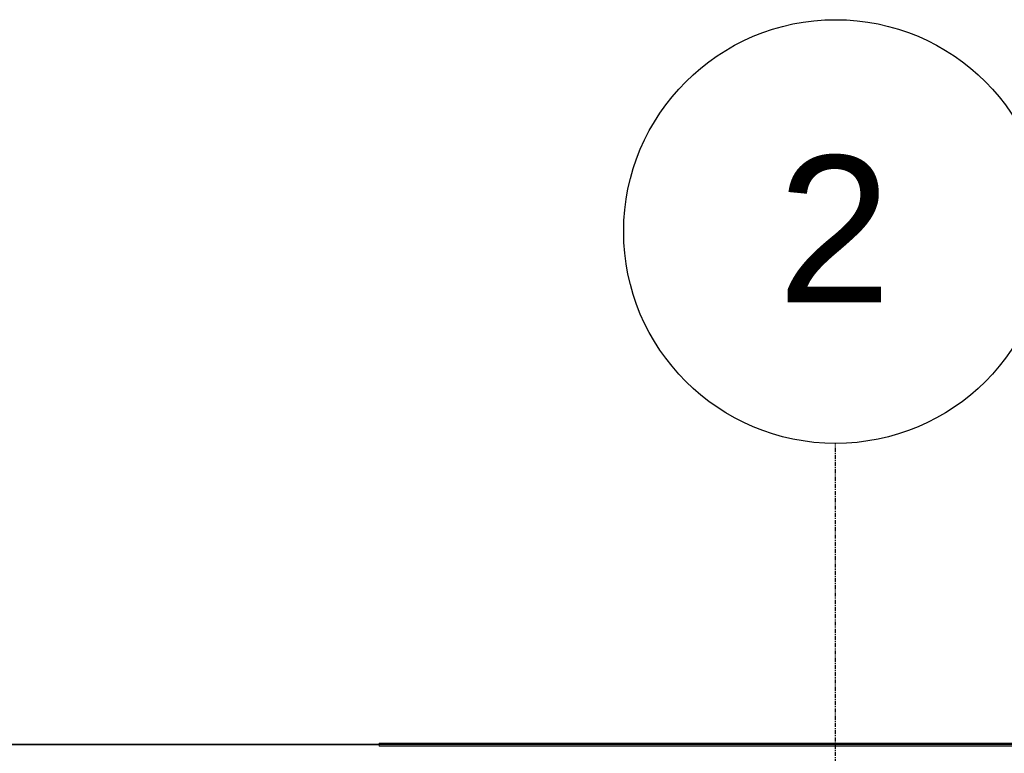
# Model space of a CAD drawing. Header units: millimetres. Extents: x 101535 to 192135, y -3968 to 17259.
# Tile 75 of 92: x 167631 to 170651, y 14022 to 16272. Entities that reach past the tile are written whole.
import ezdxf

# ---------------------------------------------------------------- set-up
doc = ezdxf.new("R2010")
doc.units = ezdxf.units.MM
doc.linetypes.add('Linia siatki', pattern=[22.225, 12.7, -3.175, 3.175, -3.175])
doc.layers.add('A-FLOR', color=7, linetype='Continuous', lineweight=25, true_color=0x007f00)
for name, color, linetype, lineweight in [('A-GENM', 7, 'Continuous', 18), ('S-GRID', 7, 'Continuous', 30), ('S-GRID-IDEN', 7, 'Continuous', 30)]:
    doc.layers.add(name, color=color, linetype=linetype, lineweight=lineweight)
doc.styles.add('Arial_4', font='arial.ttf', dxfattribs={"height": 450})

# ---------------------------------------------------------------- blocks, each defined once
blk = doc.blocks.new('Bezpośredni kształt - IR 026-25_3D1_2025_09_11-304393-Przekrój 4')
at = {"layer": 'A-GENM', "lineweight": 9}
for p, q in [((105724.9, 14050), (96034.2, 14050)), ((96034.2, 14050), (105724.9, 14050))]:
    blk.add_line(p, q, dxfattribs=at)
blk = doc.blocks.new('Bezpośredni kształt - CONCRETE_SLAB-304394-Przekrój 4')
blk.add_blockref('Bezpośredni kształt - IR 026-25_3D1_2025_09_11-304393-Przekrój 4', (0, 0))
blk = doc.blocks.new('Bezpośredni kształt - A9-305397-Przekrój 4')
at = {"layer": 'A-FLOR', "lineweight": 18}
for p, q in [((101965.1, 14053), (101965.1, 14043)), ((108168.3, 14053), (101965.1, 14053)), ((101965.1, 14043), (108168.3, 14043))]:
    blk.add_line(p, q, dxfattribs=at)
blk = doc.blocks.new('Bezpośredni kształt - CONCRETE_SLAB-305723-Przekrój 4')
at = {"layer": 'A-GENM', "lineweight": 9}
blk.add_line((118245, 14048), (95852, 14048), dxfattribs=at)
blk = doc.blocks.new('IR 026-25_3D1_2025_09_11_ifc-3-Przekrój 4')
at = {"layer": 'A-FLOR', "lineweight": 9}
blk.add_blockref('Bezpośredni kształt - A9-305397-Przekrój 4', (0, 0), dxfattribs=at)
at = {"layer": 'A-GENM', "lineweight": 9}
for name in ['Bezpośredni kształt - CONCRETE_SLAB-304394-Przekrój 4', 'Bezpośredni kształt - CONCRETE_SLAB-305723-Przekrój 4']:
    blk.add_blockref(name, (0, 0), dxfattribs=at)
blk = doc.blocks.new('Siatka - M_Grot siatki - Okrąg-2159571-Przekrój 4')
at = {"layer": 'S-GRID-IDEN'}
blk.add_circle((97965, 15622.2), 650, dxfattribs=at)

msp = doc.modelspace()

# ---------------------------------------------------------------- linework, layer by layer
at = {"layer": 'S-GRID', "linetype": 'Linia siatki'}
msp.add_line((170133.2, 11746.4), (170133.2, 14972.2), dxfattribs=at)

# ---------------------------------------------------------------- block references
at = {"lineweight": 5}
msp.add_blockref('IR 026-25_3D1_2025_09_11_ifc-3-Przekrój 4', (66768.2, 0), dxfattribs=at)
at = {"layer": 'S-GRID-IDEN'}
msp.add_blockref('Siatka - M_Grot siatki - Okrąg-2159571-Przekrój 4', (72168.2, 0), dxfattribs=at)

# ---------------------------------------------------------------- next in the draw order: texts
at = {"layer": 'S-GRID-IDEN', "insert": (169954.6, 15854.7), "char_height": 450, "width": 424.894, "attachment_point": 1, "style": 'Arial_4', "bg_fill": 3, "box_fill_scale": 1.25, "bg_fill_color": 256, "bg_fill_true_color": 13158600, "bg_fill_transparency": 0}
msp.add_mtext('\\fArial|b0|i0|c238|p34|;2', dxfattribs=at)

doc.saveas('drawing.dxf')
